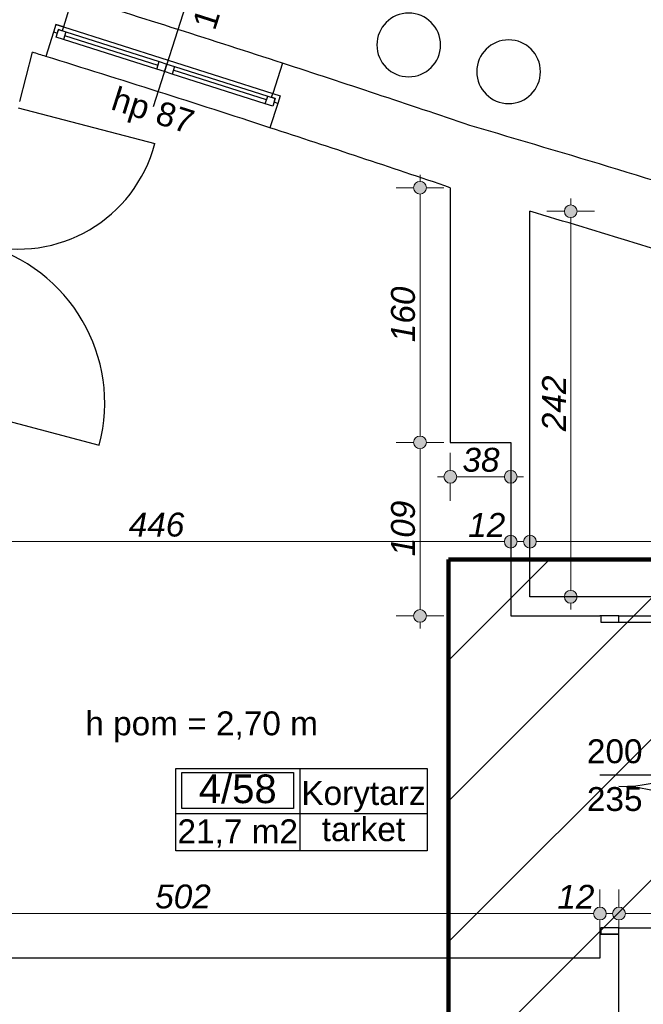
# Model space of a CAD drawing. Header units: millimetres. Extents: x -170998 to -45998, y 10557 to 52557.
# Tile 82 of 92: x -99884 to -95965, y 31719 to 37905. Entities that reach past the tile are written whole.
import ezdxf
from ezdxf.enums import TextEntityAlignment as Align

# ---------------------------------------------------------------- set-up
doc = ezdxf.new("R2010")
doc.units = ezdxf.units.MM
doc.header["$MEASUREMENT"] = 0
for name, color, linetype in [('Drzwi', 7, 'Continuous'), ('Obiekt', 7, 'Continuous'), ('Okno', 7, 'Continuous'), ('Strefa', 7, 'Continuous'), ('Strop', 7, 'Continuous'), ('Słup', 7, 'Continuous'), ('Tekst', 7, 'Continuous'), ('Wymiary', 7, 'Continuous'), ('Ściana', 7, 'Continuous')]:
    doc.layers.add(name, color=color, linetype=linetype)
doc.styles.add('Arial', font='txt')
doc.styles.add('Times new roman', font='txt')
doc.dimstyles.new('GENERATED_STYLE__1', dxfattribs={"dimtxt": 150, "dimasz": 152, "dimexe": 0.18, "dimexo": 0, "dimgap": 0.09, "dimtad": 1, "dimtih": 1, "dimtoh": 1, "dimlfac": 0.1, "dimzin": 0, "dimdsep": 46, "dimtxsty": 'Arial', "dimblk": 'ARROWHEAD_11', "dimblk1": 'ARROWHEAD_11', "dimblk2": 'ARROWHEAD_11', "dimcen": 0.09, "dimclrd": 114, "dimclre": 114, "dimclrt": 114, "dimazin": 0, "dimtfac": 1, "dimtdec": 4, "dimtmove": 0, "dimatfit": 3, "dimfxl": 1, "dimtolj": 1, "dimtzin": 0, "dimarcsym": 0})
doc.dimstyles.new('GENERATED_STYLE__2', dxfattribs={"dimtxt": 150, "dimasz": 152, "dimexe": 0.18, "dimexo": 0, "dimgap": 0.09, "dimtad": 1, "dimlfac": 0.1, "dimzin": 0, "dimdsep": 46, "dimtxsty": 'Arial', "dimblk": 'ARROWHEAD_11', "dimblk1": 'ARROWHEAD_11', "dimblk2": 'ARROWHEAD_11', "dimcen": 0.09, "dimclrd": 114, "dimclre": 114, "dimclrt": 114, "dimazin": 0, "dimtfac": 1, "dimtdec": 4, "dimtmove": 0, "dimatfit": 3, "dimfxl": 1, "dimtolj": 1, "dimtzin": 0, "dimarcsym": 0})

# ---------------------------------------------------------------- blocks, each defined once
blk = doc.blocks.new('Korytarz_4_58_58', base_point=(-98124.2, 32918.1))
at = {"layer": 'Strefa'}
for p, q in [((-98903.2, 33201), (-97323.5, 33201)), ((-98903.2, 32682.4), (-98903.2, 33201)), ((-98864.3, 33175.1), (-98163.1, 33175.1)), ((-98864.3, 32948.8), (-98864.3, 33175.1)), ((-98163.1, 33175.1), (-98163.1, 32948.8)), ((-98124.2, 33201), (-98124.2, 32682.4)), ((-97323.5, 33201), (-97323.5, 32682.4)), ((-98903.2, 32918.1), (-97323.5, 32918.1)), ((-98163.1, 32948.8), (-98864.3, 32948.8)), ((-97323.5, 32682.4), (-98903.2, 32682.4))]:
    blk.add_line(p, q, dxfattribs=at)
at = {"layer": 'Strefa', "style": 'Arial'}
for tag, height, p in [('ROOM_NUMBER', 180, (-98513.7, 33073)), ('ROOM_NAME', 150, (-97723.9, 33046.5)), ('floor_f', 150, (-97723.9, 32819.5)), ('ROOM_CALC_AREA', 150, (-98513.7, 32806.1))]:
    blk.add_attdef(tag, text='', height=height, dxfattribs=at).set_placement(p, align=Align.MIDDLE_CENTER)
blk = doc.blocks.new('*D175')
at = {"layer": 'Wymiary', "linetype": 'Continuous', "lineweight": 13}
for points in [[(-101218, 34625.8), (-101221.1, 34641.1), (-101229.7, 34654.1), (-101242.7, 34662.8), (-101258, 34665.8), (-101273.3, 34662.8), (-101286.3, 34654.1), (-101295, 34641.1), (-101298, 34625.8), (-101295, 34610.5), (-101286.3, 34597.5), (-101273.3, 34588.9), (-101258, 34585.8), (-101242.7, 34588.9), (-101229.7, 34597.5), (-101221.1, 34610.5)], [(-96758, 34625.8), (-96761.1, 34641.1), (-96769.7, 34654.1), (-96782.7, 34662.8), (-96798, 34665.8), (-96813.3, 34662.8), (-96826.3, 34654.1), (-96835, 34641.1), (-96838, 34625.8), (-96835, 34610.5), (-96826.3, 34597.5), (-96813.3, 34588.9), (-96798, 34585.8), (-96782.7, 34588.9), (-96769.7, 34597.5), (-96761.1, 34610.5)]]:
    blk.add_hatch(color=114, dxfattribs=at).paths.add_polyline_path(points)
at = {"layer": 'Wymiary', "color": 114, "lineweight": 13}
for p, q in [((-101258, 34665.8), (-101258, 34775.8)), ((-96798, 34665.8), (-96798, 34775.8)), ((-101258, 34475.8), (-101258, 34585.8)), ((-101218, 34625.8), (-96838, 34625.8)), ((-96798, 34475.8), (-96798, 34585.8))]:
    blk.add_line(p, q, dxfattribs=at)
for centre in [(-101258, 34625.8), (-96798, 34625.8)]:
    blk.add_circle(centre, 40, dxfattribs=at)
at = {"layer": 'Wymiary', "color": 114, "lineweight": 13, "char_height": 150, "attachment_point": 7, "style": 'Arial'}
for s, insert in [('\\A1;{\\fArial|b0|i1|c238|p38;12}', (-101218, 34655.8)), ('\\A1;{\\fArial|b0|i1|c238|p38;446}', (-99198.8, 34655.8)), ('\\A1;{\\fArial|b0|i1|c238|p38;12}', (-97065.7, 34655.8))]:
    blk.add_mtext(s, dxfattribs=dict(at, insert=insert))
blk = doc.blocks.new('ARROWHEAD_11')
at = {"color": 0, "linetype": 'Continuous', "lineweight": 0}
blk.add_line((0, 0), (-1, 0), dxfattribs=at)
at = {"color": 0, "linetype": 'Continuous', "lineweight": 0, "const_width": 0.25, "flags": 128}
blk.add_lwpolyline([(-0.125, 0, 1), (0.125, 0, 1)], format="xyb", close=True, dxfattribs=at)
blk = doc.blocks.new('*D176')
at = {"layer": 'Wymiary', "linetype": 'Continuous', "lineweight": 13}
for points in [[(-96758, 34625.8), (-96761.1, 34641.1), (-96769.7, 34654.1), (-96782.7, 34662.8), (-96798, 34665.8), (-96813.3, 34662.8), (-96826.3, 34654.1), (-96835, 34641.1), (-96838, 34625.8), (-96835, 34610.5), (-96826.3, 34597.5), (-96813.3, 34588.9), (-96798, 34585.8), (-96782.7, 34588.9), (-96769.7, 34597.5), (-96761.1, 34610.5)], [(-96638, 34625.8), (-96641.1, 34641.1), (-96649.7, 34654.1), (-96662.7, 34662.8), (-96678, 34665.8), (-96693.3, 34662.8), (-96706.3, 34654.1), (-96715, 34641.1), (-96718, 34625.8), (-96715, 34610.5), (-96706.3, 34597.5), (-96693.3, 34588.9), (-96678, 34585.8), (-96662.7, 34588.9), (-96649.7, 34597.5), (-96641.1, 34610.5)]]:
    blk.add_hatch(color=114, dxfattribs=at).paths.add_polyline_path(points)
at = {"layer": 'Wymiary', "color": 114, "lineweight": 13}
for p, q in [((-96798, 34665.8), (-96798, 34775.8)), ((-96678, 34665.8), (-96678, 34775.8)), ((-96798, 34475.8), (-96798, 34585.8)), ((-96758, 34625.8), (-96718, 34625.8)), ((-96678, 34475.8), (-96678, 34585.8))]:
    blk.add_line(p, q, dxfattribs=at)
for centre in [(-96798, 34625.8), (-96678, 34625.8)]:
    blk.add_circle(centre, 40, dxfattribs=at)
blk = doc.blocks.new('*D177')
at = {"layer": 'Wymiary', "linetype": 'Continuous', "lineweight": 13}
for points in [[(-96638, 34625.8), (-96641.1, 34641.1), (-96649.7, 34654.1), (-96662.7, 34662.8), (-96678, 34665.8), (-96693.3, 34662.8), (-96706.3, 34654.1), (-96715, 34641.1), (-96718, 34625.8), (-96715, 34610.5), (-96706.3, 34597.5), (-96693.3, 34588.9), (-96678, 34585.8), (-96662.7, 34588.9), (-96649.7, 34597.5), (-96641.1, 34610.5)], [(-93398, 34625.8), (-93401.1, 34641.1), (-93409.7, 34654.1), (-93422.7, 34662.8), (-93438, 34665.8), (-93453.3, 34662.8), (-93466.3, 34654.1), (-93475, 34641.1), (-93478, 34625.8), (-93475, 34610.5), (-93466.3, 34597.5), (-93453.3, 34588.9), (-93438, 34585.8), (-93422.7, 34588.9), (-93409.7, 34597.5), (-93401.1, 34610.5)]]:
    blk.add_hatch(color=114, dxfattribs=at).paths.add_polyline_path(points)
at = {"layer": 'Wymiary', "color": 114, "lineweight": 13}
for p, q in [((-96678, 34665.8), (-96678, 34775.8)), ((-93438, 34665.8), (-93438, 34775.8)), ((-96678, 34475.8), (-96678, 34585.8)), ((-96638, 34625.8), (-93478, 34625.8)), ((-93438, 34475.8), (-93438, 34585.8)), ((-93398, 34625.8), (-93358, 34625.8))]:
    blk.add_line(p, q, dxfattribs=at)
for centre in [(-96678, 34625.8), (-93438, 34625.8)]:
    blk.add_circle(centre, 40, dxfattribs=at)
at = {"layer": 'Wymiary', "color": 114, "lineweight": 13, "insert": (-95228.8, 34655.8), "char_height": 150, "attachment_point": 7, "style": 'Arial'}
blk.add_mtext('\\A1;{\\fArial|b0|i1|c238|p38;324}', dxfattribs=at)
blk = doc.blocks.new('*D210')
at = {"layer": 'Wymiary', "linetype": 'Continuous', "lineweight": 13}
for points in [[(-101218, 32289.6), (-101221.1, 32304.9), (-101229.7, 32317.9), (-101242.7, 32326.5), (-101258, 32329.6), (-101273.3, 32326.5), (-101286.3, 32317.9), (-101295, 32304.9), (-101298, 32289.6), (-101295, 32274.3), (-101286.3, 32261.3), (-101273.3, 32252.6), (-101258, 32249.6), (-101242.7, 32252.6), (-101229.7, 32261.3), (-101221.1, 32274.3)], [(-96198, 32289.6), (-96201.1, 32304.9), (-96209.7, 32317.9), (-96222.7, 32326.5), (-96238, 32329.6), (-96253.3, 32326.5), (-96266.3, 32317.9), (-96275, 32304.9), (-96278, 32289.6), (-96275, 32274.3), (-96266.3, 32261.3), (-96253.3, 32252.6), (-96238, 32249.6), (-96222.7, 32252.6), (-96209.7, 32261.3), (-96201.1, 32274.3)]]:
    blk.add_hatch(color=114, dxfattribs=at).paths.add_polyline_path(points)
at = {"layer": 'Wymiary', "color": 114, "lineweight": 13}
for p, q in [((-101258, 32329.6), (-101258, 32439.6)), ((-96238, 32329.6), (-96238, 32439.6)), ((-101218, 32289.6), (-96278, 32289.6)), ((-101258, 32139.6), (-101258, 32249.6)), ((-96238, 32139.6), (-96238, 32249.6))]:
    blk.add_line(p, q, dxfattribs=at)
for centre in [(-101258, 32289.6), (-96238, 32289.6)]:
    blk.add_circle(centre, 40, dxfattribs=at)
at = {"layer": 'Wymiary', "color": 114, "lineweight": 13, "char_height": 150, "attachment_point": 7, "style": 'Arial'}
for s, insert in [('\\A1;{\\fArial|b0|i1|c238|p38;502}', (-99032.6, 32319.6)), ('\\A1;{\\fArial|b0|i1|c238|p38;12}', (-96505.7, 32319.6))]:
    blk.add_mtext(s, dxfattribs=dict(at, insert=insert))
blk = doc.blocks.new('*D211')
at = {"layer": 'Wymiary', "linetype": 'Continuous', "lineweight": 13}
for points in [[(-96198, 32289.6), (-96201.1, 32304.9), (-96209.7, 32317.9), (-96222.7, 32326.5), (-96238, 32329.6), (-96253.3, 32326.5), (-96266.3, 32317.9), (-96275, 32304.9), (-96278, 32289.6), (-96275, 32274.3), (-96266.3, 32261.3), (-96253.3, 32252.6), (-96238, 32249.6), (-96222.7, 32252.6), (-96209.7, 32261.3), (-96201.1, 32274.3)], [(-96078, 32289.6), (-96081.1, 32304.9), (-96089.7, 32317.9), (-96102.7, 32326.5), (-96118, 32329.6), (-96133.3, 32326.5), (-96146.3, 32317.9), (-96155, 32304.9), (-96158, 32289.6), (-96155, 32274.3), (-96146.3, 32261.3), (-96133.3, 32252.6), (-96118, 32249.6), (-96102.7, 32252.6), (-96089.7, 32261.3), (-96081.1, 32274.3)]]:
    blk.add_hatch(color=114, dxfattribs=at).paths.add_polyline_path(points)
at = {"layer": 'Wymiary', "color": 114, "lineweight": 13}
for p, q in [((-96238, 32329.6), (-96238, 32439.6)), ((-96118, 32329.6), (-96118, 32439.6)), ((-96198, 32289.6), (-96158, 32289.6)), ((-96238, 32139.6), (-96238, 32249.6)), ((-96118, 32139.6), (-96118, 32249.6))]:
    blk.add_line(p, q, dxfattribs=at)
for centre in [(-96238, 32289.6), (-96118, 32289.6)]:
    blk.add_circle(centre, 40, dxfattribs=at)
blk = doc.blocks.new('*D212')
at = {"layer": 'Wymiary', "linetype": 'Continuous', "lineweight": 13}
for points in [[(-96078, 32289.6), (-96081.1, 32304.9), (-96089.7, 32317.9), (-96102.7, 32326.5), (-96118, 32329.6), (-96133.3, 32326.5), (-96146.3, 32317.9), (-96155, 32304.9), (-96158, 32289.6), (-96155, 32274.3), (-96146.3, 32261.3), (-96133.3, 32252.6), (-96118, 32249.6), (-96102.7, 32252.6), (-96089.7, 32261.3), (-96081.1, 32274.3)], [(-93618, 32289.6), (-93621.1, 32304.9), (-93629.7, 32317.9), (-93642.7, 32326.5), (-93658, 32329.6), (-93673.3, 32326.5), (-93686.3, 32317.9), (-93695, 32304.9), (-93698, 32289.6), (-93695, 32274.3), (-93686.3, 32261.3), (-93673.3, 32252.6), (-93658, 32249.6), (-93642.7, 32252.6), (-93629.7, 32261.3), (-93621.1, 32274.3)]]:
    blk.add_hatch(color=114, dxfattribs=at).paths.add_polyline_path(points)
at = {"layer": 'Wymiary', "color": 114, "lineweight": 13}
for p, q in [((-96118, 32329.6), (-96118, 32439.6)), ((-93658, 32329.6), (-93658, 32439.6)), ((-96078, 32289.6), (-93698, 32289.6)), ((-96118, 32139.6), (-96118, 32249.6)), ((-93658, 32139.6), (-93658, 32249.6))]:
    blk.add_line(p, q, dxfattribs=at)
for centre in [(-96118, 32289.6), (-93658, 32289.6)]:
    blk.add_circle(centre, 40, dxfattribs=at)
at = {"layer": 'Wymiary', "color": 114, "lineweight": 13, "insert": (-95058.8, 32319.6), "char_height": 150, "attachment_point": 7, "style": 'Arial'}
blk.add_mtext('\\A1;{\\fArial|b0|i1|c238|p38;246}', dxfattribs=at)
blk = doc.blocks.new('*D289')
at = {"layer": 'Wymiary', "linetype": 'Continuous', "lineweight": 13}
for points in [[(-96381.3, 36701.5), (-96384.4, 36716.8), (-96393, 36729.7), (-96406, 36738.4), (-96421.3, 36741.5), (-96436.6, 36738.4), (-96449.6, 36729.7), (-96458.3, 36716.8), (-96461.3, 36701.5), (-96458.3, 36686.2), (-96449.6, 36673.2), (-96436.6, 36664.5), (-96421.3, 36661.5), (-96406, 36664.5), (-96393, 36673.2), (-96384.4, 36686.2)], [(-96381.3, 34279.3), (-96384.4, 34294.6), (-96393, 34307.6), (-96406, 34316.3), (-96421.3, 34319.3), (-96436.6, 34316.3), (-96449.6, 34307.6), (-96458.3, 34294.6), (-96461.3, 34279.3), (-96458.3, 34264), (-96449.6, 34251), (-96436.6, 34242.4), (-96421.3, 34239.3), (-96406, 34242.4), (-96393, 34251), (-96384.4, 34264)]]:
    blk.add_hatch(color=114, dxfattribs=at).paths.add_polyline_path(points)
at = {"layer": 'Wymiary', "color": 114, "lineweight": 13}
for p, q in [((-96421.3, 36741.5), (-96421.3, 36781.5)), ((-96461.3, 36701.5), (-96571.3, 36701.5)), ((-96271.3, 36701.5), (-96381.3, 36701.5)), ((-96421.3, 34319.3), (-96421.3, 36661.5)), ((-96461.3, 34279.3), (-96571.3, 34279.3)), ((-96271.3, 34279.3), (-96381.3, 34279.3)), ((-96421.3, 34199.3), (-96421.3, 34239.3))]:
    blk.add_line(p, q, dxfattribs=at)
for centre in [(-96421.3, 36701.5), (-96421.3, 34279.3)]:
    blk.add_circle(centre, 40, dxfattribs=at)
at = {"layer": 'Wymiary', "color": 114, "lineweight": 13, "insert": (-96451.3, 35319.6), "char_height": 150, "attachment_point": 7, "rotation": 90, "style": 'Arial'}
blk.add_mtext('\\A1;{\\fArial|b0|i1|c238|p38;242}', dxfattribs=at)
blk = doc.blocks.new('*D290')
at = {"layer": 'Wymiary', "linetype": 'Continuous', "lineweight": 13}
for points in [[(-97328.3, 35249.3), (-97331.4, 35264.6), (-97340, 35277.6), (-97353, 35286.3), (-97368.3, 35289.3), (-97383.6, 35286.3), (-97396.6, 35277.6), (-97405.3, 35264.6), (-97408.3, 35249.3), (-97405.3, 35234), (-97396.6, 35221), (-97383.6, 35212.4), (-97368.3, 35209.3), (-97353, 35212.4), (-97340, 35221), (-97331.4, 35234)], [(-97328.3, 34159.3), (-97331.4, 34174.6), (-97340, 34187.6), (-97353, 34196.3), (-97368.3, 34199.3), (-97383.6, 34196.3), (-97396.6, 34187.6), (-97405.3, 34174.6), (-97408.3, 34159.3), (-97405.3, 34144), (-97396.6, 34131), (-97383.6, 34122.4), (-97368.3, 34119.3), (-97353, 34122.4), (-97340, 34131), (-97331.4, 34144)]]:
    blk.add_hatch(color=114, dxfattribs=at).paths.add_polyline_path(points)
at = {"layer": 'Wymiary', "color": 114, "lineweight": 13}
for p, q in [((-97408.3, 35249.3), (-97518.3, 35249.3)), ((-97368.3, 34199.3), (-97368.3, 35209.3)), ((-97218.3, 35249.3), (-97328.3, 35249.3)), ((-97408.3, 34159.3), (-97518.3, 34159.3)), ((-97218.3, 34159.3), (-97328.3, 34159.3)), ((-97368.3, 34079.3), (-97368.3, 34119.3))]:
    blk.add_line(p, q, dxfattribs=at)
for centre in [(-97368.3, 35249.3), (-97368.3, 34159.3)]:
    blk.add_circle(centre, 40, dxfattribs=at)
at = {"layer": 'Wymiary', "color": 114, "lineweight": 13, "insert": (-97398.3, 34533.6), "char_height": 150, "attachment_point": 7, "rotation": 90, "style": 'Arial'}
blk.add_mtext('\\A1;{\\fArial|b0|i1|c238|p38;109}', dxfattribs=at)
blk = doc.blocks.new('*D291')
at = {"layer": 'Wymiary', "linetype": 'Continuous', "lineweight": 13}
for points in [[(-97328.3, 36849.3), (-97331.4, 36864.6), (-97340, 36877.6), (-97353, 36886.3), (-97368.3, 36889.3), (-97383.6, 36886.3), (-97396.6, 36877.6), (-97405.3, 36864.6), (-97408.3, 36849.3), (-97405.3, 36834), (-97396.6, 36821), (-97383.6, 36812.4), (-97368.3, 36809.3), (-97353, 36812.4), (-97340, 36821), (-97331.4, 36834)], [(-97328.3, 35249.3), (-97331.4, 35264.6), (-97340, 35277.6), (-97353, 35286.3), (-97368.3, 35289.3), (-97383.6, 35286.3), (-97396.6, 35277.6), (-97405.3, 35264.6), (-97408.3, 35249.3), (-97405.3, 35234), (-97396.6, 35221), (-97383.6, 35212.4), (-97368.3, 35209.3), (-97353, 35212.4), (-97340, 35221), (-97331.4, 35234)]]:
    blk.add_hatch(color=114, dxfattribs=at).paths.add_polyline_path(points)
at = {"layer": 'Wymiary', "color": 114, "lineweight": 13}
for p, q in [((-97368.3, 36889.3), (-97368.3, 36929.3)), ((-97408.3, 36849.3), (-97518.3, 36849.3)), ((-97368.3, 35289.3), (-97368.3, 36809.3)), ((-97218.3, 36849.3), (-97328.3, 36849.3)), ((-97408.3, 35249.3), (-97518.3, 35249.3)), ((-97218.3, 35249.3), (-97328.3, 35249.3))]:
    blk.add_line(p, q, dxfattribs=at)
for centre in [(-97368.3, 36849.3), (-97368.3, 35249.3)]:
    blk.add_circle(centre, 40, dxfattribs=at)
at = {"layer": 'Wymiary', "color": 114, "lineweight": 13, "insert": (-97398.3, 35878.6), "char_height": 150, "attachment_point": 7, "rotation": 90, "style": 'Arial'}
blk.add_mtext('\\A1;{\\fArial|b0|i1|c238|p38;160}', dxfattribs=at)
blk = doc.blocks.new('*D370')
at = {"layer": 'Wymiary', "linetype": 'Continuous', "lineweight": 13}
for points in [[(-97138, 35033.1), (-97141.1, 35048.4), (-97149.7, 35061.3), (-97162.7, 35070), (-97178, 35073.1), (-97193.3, 35070), (-97206.3, 35061.3), (-97215, 35048.4), (-97218, 35033.1), (-97215, 35017.8), (-97206.3, 35004.8), (-97193.3, 34996.1), (-97178, 34993.1), (-97162.7, 34996.1), (-97149.7, 35004.8), (-97141.1, 35017.8)], [(-96758, 35033.1), (-96761.1, 35048.4), (-96769.7, 35061.3), (-96782.7, 35070), (-96798, 35073.1), (-96813.3, 35070), (-96826.3, 35061.3), (-96835, 35048.4), (-96838, 35033.1), (-96835, 35017.8), (-96826.3, 35004.8), (-96813.3, 34996.1), (-96798, 34993.1), (-96782.7, 34996.1), (-96769.7, 35004.8), (-96761.1, 35017.8)]]:
    blk.add_hatch(color=114, dxfattribs=at).paths.add_polyline_path(points)
at = {"layer": 'Wymiary', "color": 114, "lineweight": 13}
for p, q in [((-97178, 35073.1), (-97178, 35183.1)), ((-96798, 35073.1), (-96798, 35183.1)), ((-97258, 35033.1), (-97218, 35033.1)), ((-97138, 35033.1), (-96838, 35033.1)), ((-96758, 35033.1), (-96718, 35033.1)), ((-97178, 34883.1), (-97178, 34993.1)), ((-96798, 34883.1), (-96798, 34993.1))]:
    blk.add_line(p, q, dxfattribs=at)
for centre in [(-97178, 35033.1), (-96798, 35033.1)]:
    blk.add_circle(centre, 40, dxfattribs=at)
at = {"layer": 'Wymiary', "color": 114, "lineweight": 13, "insert": (-97101.8, 35063.1), "char_height": 150, "attachment_point": 7, "style": 'Arial'}
blk.add_mtext('\\A1;{\\fArial|b0|i1|c238|p38;38}', dxfattribs=at)

msp = doc.modelspace()

# ---------------------------------------------------------------- hatches: boundary and pattern name
at = {"true_color": 0xffbcbc}
h = msp.add_hatch(dxfattribs=at)
h.set_pattern_fill('ANSI31', color=254, scale=5000)
h.set_pattern_definition([(45, (-134979.9, 34979.5), (-441.942, 441.942), [])])
h.paths.add_polyline_path([(-134979.915, 34979.494), (-134979.915, 38682.097), (-133018.834, 38682.097), (-133018.834, 42723.283), (-130265.74, 42723.283), (-121988.622, 42256.621), (-118317.974, 41864.766), (-118317.974, 34979.494), (-131221.067, 34979.494), (-131221.067, 37562.034), (-133014.082, 37562.034), (-133014.082, 34979.494)])
h.paths.add_polyline_path([(-97189.858, 34512.999), (-94368.923, 34512.999), (-94368.923, 31361.241), (-97189.858, 31361.241)])

# ---------------------------------------------------------------- linework, layer by layer
at = {"color": 1, "lineweight": 100}
msp.add_lwpolyline([(-97189.858, 34512.999), (-94368.923, 34512.999), (-94368.923, 31361.241), (-97189.858, 31361.241)], close=True, dxfattribs=at)
at = {"layer": 'Drzwi'}
for p, q in [((-99894.002, 37351.742), (-99035.113, 37126.234)), ((-100381.587, 35494.685), (-99383.419, 35232.608)), ((-96233.019, 34159.32), (-96233.019, 34119.32)), ((-96118.019, 34159.32), (-96233.019, 34159.32)), ((-96118.019, 34159.32), (-96233.019, 34159.32)), ((-96118.019, 34119.32), (-96118.019, 34159.32)), ((-96233.019, 34119.32), (-96118.019, 34119.32)), ((-96118.019, 34119.32), (-95086.019, 34119.32)), ((-96118.019, 32199.32), (-96233.019, 32199.32)), ((-96233.019, 32199.32), (-96233.019, 32159.32)), ((-96118.019, 32159.32), (-96118.019, 32199.32)), ((-96118.019, 32199.32), (-95230.019, 32199.32)), ((-96233.019, 32159.32), (-96118.019, 32159.32)), ((-96118.019, 32159.32), (-96233.019, 32159.32))]:
    msp.add_line(p, q, dxfattribs=at)
for centre, radius, start, end in [((-99894.002, 37351.742), 888, 255.2885832, 345.2885832), ((-100381.587, 35494.685), 1032, 345.2885832, 75.2885832), ((-96118.019, 34119.32), 1032, 270, 0), ((-96118.019, 32199.32), 888, 0, 90)]:
    msp.add_arc(centre, radius, start, end, dxfattribs=at)
at = {"layer": 'Obiekt'}
for p, q in [((-98799.171, 38129.135), (-99044.808, 37357.279)), ((-95866.64, 33159.32), (-96238.019, 33159.32))]:
    msp.add_line(p, q, dxfattribs=at)
at = {"layer": 'Okno'}
for p, q in [((-99657.084, 37874.699), (-99671.909, 37826.946)), ((-99656.746, 37874.592), (-99671.909, 37826.946)), ((-99657.084, 37874.699), (-99609.101, 37859.429)), ((-99609.529, 37859.565), (-99657.084, 37874.699)), ((-99609.101, 37859.429), (-99616.682, 37835.606)), ((-99609.101, 37859.429), (-98951.593, 37650.182)), ((-99648.086, 37819.365), (-99671.909, 37826.946)), ((-99655.668, 37795.542), (-99640.505, 37843.188)), ((-99608.022, 37780.379), (-99655.668, 37795.542)), ((-99640.505, 37843.188), (-99648.086, 37819.365)), ((-99616.682, 37835.606), (-99640.505, 37843.188)), ((-99640.505, 37843.188), (-99592.859, 37828.025)), ((-99592.859, 37828.025), (-99608.022, 37780.379)), ((-99014.402, 37617.7), (-99600.441, 37804.202)), ((-99592.859, 37828.025), (-99006.82, 37641.523)), ((-99021.983, 37593.877), (-99608.022, 37780.379)), ((-99021.983, 37593.877), (-99608.022, 37780.379)), ((-99021.983, 37593.877), (-99006.82, 37641.523)), ((-99006.82, 37641.523), (-98959.175, 37626.36)), ((-98974.338, 37578.714), (-98959.175, 37626.36)), ((-98959.175, 37626.36), (-98974.338, 37578.714)), ((-98959.175, 37626.36), (-98911.529, 37611.197)), ((-98951.593, 37650.182), (-98294.086, 37440.936)), ((-98911.529, 37611.197), (-98926.692, 37563.551)), ((-98911.529, 37611.197), (-98325.49, 37424.695)), ((-98974.338, 37578.714), (-99021.983, 37593.877)), ((-98926.692, 37563.551), (-98974.338, 37578.714)), ((-98340.653, 37377.049), (-98926.692, 37563.551)), ((-98340.653, 37377.049), (-98926.692, 37563.551)), ((-98333.072, 37400.872), (-98919.111, 37587.374)), ((-98340.653, 37377.049), (-98325.49, 37424.695)), ((-98325.49, 37424.695), (-98277.845, 37409.532)), ((-98301.667, 37417.113), (-98294.086, 37440.936)), ((-98294.086, 37440.936), (-98246.103, 37425.666)), ((-98293.658, 37440.8), (-98246.103, 37425.666)), ((-98246.441, 37425.773), (-98261.603, 37378.128)), ((-98246.103, 37425.666), (-98261.603, 37378.128)), ((-98293.008, 37361.887), (-98340.653, 37377.049)), ((-98277.845, 37409.532), (-98301.667, 37417.113)), ((-98277.845, 37409.532), (-98293.008, 37361.887)), ((-98285.426, 37385.709), (-98277.845, 37409.532)), ((-98261.603, 37378.128), (-98285.426, 37385.709))]:
    msp.add_line(p, q, dxfattribs=at)
for radius, start, end in [(104642.008, 71.96797392, 72.72552782), (104232.008, 71.94059687, 72.75290487)]:
    msp.add_arc((-130623.425, -61871.074), radius, start, end, dxfattribs=at)
at = {"layer": 'Strop', "flags": 128}
msp.add_lwpolyline([(-114963.364, 42885.522, -0.034913), (-97147.904, 38702.246, -0.03139835), (-83179.127, 33388.934, -0.00358934), (-81600.813, 32648.61, -0.01554929), (-75154.286, 29191.532, -0.0168287), (-67557.968, 24484.617), (-67557.968, 20745.281), (-74808.018, 20745.281), (-74808.018, 16049.32), (-96528.019, 16049.32), (-96528.019, 14639.32), (-140258.019, 14639.32)], format="xyb", dxfattribs=at)
at = {"layer": 'Słup'}
for p, q in [((-97178.019, 36849.32), (-97178.019, 35249.32)), ((-97178.019, 35249.32), (-96798.019, 35249.32))]:
    msp.add_line(p, q, dxfattribs=at)
for centre, start, end in [((-97439.458, 37745.898), 0, 180), ((-97439.458, 37745.898), 180, 0), ((-96811.495, 37578.083), 0, 180), ((-96811.495, 37578.083), 180, 0)]:
    msp.add_arc(centre, 200, start, end, dxfattribs=at)
at = {"layer": 'Ściana'}
for p, q in [((-99550.038, 38050.868), (-99609.529, 37859.565)), ((-99657.084, 37874.699), (-99671.909, 37826.946)), ((-99609.529, 37859.565), (-99657.084, 37874.699)), ((-99671.909, 37826.946), (-99719.348, 37674.139)), ((-98231.644, 37631.299), (-98293.658, 37440.8)), ((-98293.658, 37440.8), (-98246.103, 37425.666)), ((-98246.103, 37425.666), (-98261.603, 37378.128)), ((-98261.603, 37378.128), (-98311.204, 37226.009)), ((-96233.019, 34159.32), (-96238.019, 34159.32)), ((-96118.019, 34159.32), (-96233.019, 34159.32)), ((-96233.019, 32159.32), (-96238.019, 32159.32)), ((-96118.019, 32159.32), (-96233.019, 32159.32))]:
    msp.add_line(p, q, dxfattribs=at)
at = {"layer": 'Ściana', "flags": 128}
for points in [[(-99883.844, 37390.431), (-99802.579, 37699.941)], [(-96678.019, 35249.32), (-96678.019, 36701.461)], [(-96798.019, 35249.32), (-96798.019, 34159.32)], [(-96678.019, 34279.32), (-96678.019, 35249.32)], [(-93501.665, 34279.32), (-96678.019, 34279.32)], [(-96798.019, 34159.32), (-96238.019, 34159.32)], [(-96118.019, 34159.32), (-93438.019, 34159.32)], [(-96238.019, 32159.32), (-96238.019, 32009.32)], [(-96118.019, 31469.32), (-96118.019, 32159.32)], [(-96238.019, 32009.32), (-100048.019, 32009.32)]]:
    msp.add_lwpolyline(points, dxfattribs=at)
at = {"layer": 'Ściana'}
for centre, radius, start, end in [((-132427.47, -75066.981), 119113.747, 64.91502534, 72.7714615), ((-132427.47, -75066.981), 118773.747, 65.11518084, 72.77143988), ((-130623.425, -61871.074), 104232.008, 72.75290487, 72.80080438), ((-130623.425, -61871.074), 104642.008, 71.28885706, 71.96797392), ((-125419.108, -59570.112), 100880.225, 72.56808508, 73.66992203), ((-130623.425, -61871.074), 104232.008, 71.28417322, 71.94059687), ((-125419.108, -59570.112), 100470.225, 72.596483, 73.37743619)]:
    msp.add_arc(centre, radius, start, end, dxfattribs=at)

# ---------------------------------------------------------------- block references
at = {"layer": 'Strefa'}
ref = msp.add_blockref('Korytarz_4_58_58', (-98124.173, 32918.136), dxfattribs=at)
ref.add_attrib('ROOM_NAME', 'Korytarz', dxfattribs={"color": 7, "height": 150, "style": 'Arial'}).set_placement((-97723.853, 33046.536), align=Align.MIDDLE_CENTER)
ref.add_attrib('ROOM_NUMBER', '4/58', dxfattribs={"color": 7, "height": 180, "style": 'Arial'}).set_placement((-98513.693, 33073.022), align=Align.MIDDLE_CENTER)
ref.add_attrib('ROOM_CALC_AREA', '21,7 m2', dxfattribs={"color": 7, "height": 150, "style": 'Arial'}).set_placement((-98513.693, 32806.082), align=Align.MIDDLE_CENTER)
ref.add_attrib('floor_f', 'tarket', dxfattribs={"color": 7, "height": 150, "style": 'Arial'}).set_placement((-97723.853, 32819.453), align=Align.MIDDLE_CENTER)

# ---------------------------------------------------------------- texts
at = {"layer": 'Obiekt', "char_height": 150, "attachment_point": 7, "style": 'Arial'}
for s, insert, rotation in [('\\A1;{\\fArial|b0|i0|c238|p38;177}', (-98657.998, 37830.788), 72.3467509), ('\\A1;{\\fArial|b0|i0|c238|p38;hp 87}', (-99331.897, 37300.849), 342.3467509)]:
    msp.add_mtext(s, dxfattribs=dict(at, insert=insert, rotation=rotation))
for s, insert in [('\\A1;{\\fArial|b0|i0|c238|p38;200}', (-96319.679, 33231.852)), ('\\A1;{\\fArial|b0|i0|c238|p38;235}', (-96319.679, 32931.749))]:
    msp.add_mtext(s, dxfattribs=dict(at, insert=insert))
at = {"layer": 'Tekst', "insert": (-98740.611, 33559.27), "char_height": 150, "attachment_point": 2, "style": 'Times new roman'}
msp.add_mtext('\\A1;{\\fArial|b0|i0|c0|p38;h pom = 2,70 m}', dxfattribs=at)

# ---------------------------------------------------------------- dimensions: what is measured, and where the dimension line sits
at = {"layer": 'Wymiary', "color": 114, "lineweight": 13}
for base, p1, p2, picture, middle in [((-97368.33, 36849.32), (-97178.019, 35249.32), (-97178.019, 36849.32), '*D291', (-97473.33, 36049.32)), ((-97368.33, 35249.32), (-96798.019, 34159.32), (-97178.019, 35249.32), '*D290', (-97473.33, 34704.32))]:
    dim = msp.add_linear_dim(base=base, p1=p1, p2=p2, angle=90, dimstyle='GENERATED_STYLE__2', dxfattribs=at)
    dim.commit()
    dim.dimension.update_dxf_attribs({"geometry": picture, "text_midpoint": middle, "dimtype": 160, "text_rotation": 90})
dim = msp.add_linear_dim(base=(-96421.321, 36701.461), p1=(-96678.019, 34279.32), p2=(-96678.019, 36701.461), angle=90, text='242', dimstyle='GENERATED_STYLE__2', dxfattribs=at)
dim.commit()
dim.dimension.update_dxf_attribs({"geometry": '*D289', "text_midpoint": (-96526.321, 35490.391), "dimtype": 160, "text_rotation": 90})
for base, p1, p2, picture, middle in [((-96798.019, 35033.064), (-97178.019, 35249.32), (-96798.019, 35249.32), '*D370', (-96988.019, 35138.064)), ((-96798.019, 34625.82), (-101258.019, 25759.32), (-96798.019, 34704.32), '*D175', (-99028.019, 34730.82)), ((-93438.019, 34625.82), (-96678.019, 34704.32), (-93438.019, 34159.32), '*D177', (-95058.019, 34730.82)), ((-96678.019, 34625.82), (-96798.019, 34704.32), (-96678.019, 34704.32), '*D176', (-96951.848, 34730.82)), ((-96238.019, 32289.584), (-101258.019, 25759.32), (-96238.019, 33084.32), '*D210', (-98861.848, 32394.584)), ((-96118.019, 32289.584), (-96238.019, 33084.32), (-96118.019, 33084.32), '*D211', (-96391.848, 32394.584)), ((-93658.019, 32289.584), (-96118.019, 33084.32), (-93658.019, 31799.32), '*D212', (-94888.019, 32394.584))]:
    dim = msp.add_linear_dim(base=base, p1=p1, p2=p2, dimstyle='GENERATED_STYLE__1', dxfattribs=at)
    dim.commit()
    dim.dimension.update_dxf_attribs({"geometry": picture, "text_midpoint": middle, "dimtype": 160})

doc.saveas('drawing.dxf')
